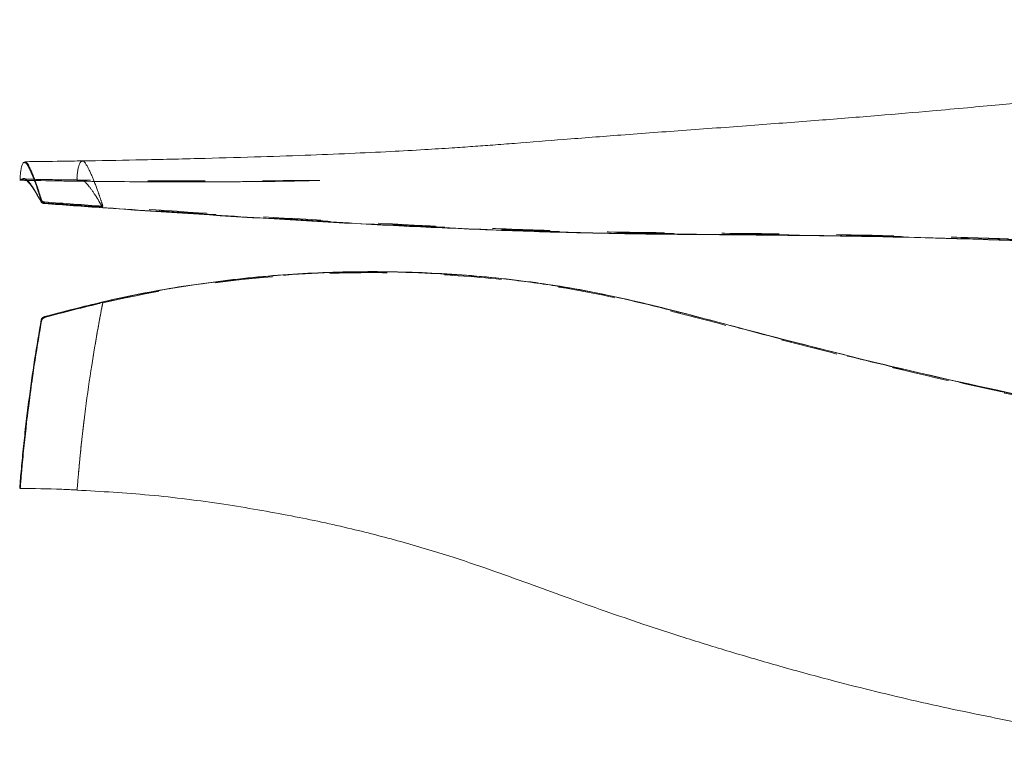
# Model space of a CAD drawing. Header units: inches. Extents: x 3.1 to 10.3, y 7.34 to 9.01.
# Tile 1 of 7: x 3.1 to 4.82, y 7.72 to 9.01. Entities that reach past the tile are written whole.
import ezdxf

# ---------------------------------------------------------------- set-up
doc = ezdxf.new("R2010")
doc.units = ezdxf.units.IN
doc.header["$MEASUREMENT"] = 0
doc.linetypes.add('HIDDEN', pattern=[0.075, 0.05, -0.025])

msp = doc.modelspace()

# ---------------------------------------------------------------- linework, layer by layer
at = {"color": 7, "linetype": 'Continuous', "lineweight": 15}
msp.add_line((3.1023, 8.7303), (3.1011, 8.7305), dxfattribs=at)
at = {"color": 7, "linetype": 'HIDDEN', "lineweight": 0}
for p, q in [((3.154, 8.6882), (3.143, 8.689)), ((3.1495, 8.4925), (3.143, 8.4907))]:
    msp.add_line(p, q, dxfattribs=at)
at = {"color": 7, "linetype": 'Continuous', "lineweight": 15, "flags": 128}
msp.add_lwpolyline([(3.1432, 8.4913), (3.1432, 8.4913), (3.1432, 8.4914), (3.1432, 8.4914), (3.1432, 8.4914), (3.1433, 8.4913), (3.1433, 8.4912), (3.1433, 8.4911), (3.1434, 8.491)], dxfattribs=at)
at = {"color": 7, "linetype": 'HIDDEN', "lineweight": 0}
for centre, radius, start, end in [((3.1385, 8.6928), 0.001, 96.2742, 170.492), ((3.1433, 8.6888), 0.000339, 143.3763, 272.9847), ((3.146, 8.6902), 0.00283, 158.5484, 185.1404), ((3.1514, 8.4922), 0.00847, 189.7509, 197.9553), ((3.1383, 8.4854), 0.00111, 214.1156, 273.2387)]:
    msp.add_arc(centre, radius, start, end, dxfattribs=at)
at = {"color": 7, "linetype": 'Continuous', "lineweight": 15}
for centre, radius, start, end in [((3.1383, 8.6911), 0.000888, 177.3087, 276.0786), ((3.1382, 8.4853), 0.00077, 72.9237, 148.3167)]:
    msp.add_arc(centre, radius, start, end, dxfattribs=at)
for points, knots in [([(5.655, 9.0092), (5.6522, 9.008), (5.6411, 9.0034), (5.615, 8.9927), (5.5758, 8.9782), (5.5295, 8.9645), (5.4699, 8.9503), (5.3951, 8.9372), (5.3018, 8.9231), (5.2173, 8.9097), (5.1414, 8.8985), (5.0796, 8.8901), (5.0233, 8.8832), (4.9756, 8.8778), (4.9355, 8.8734), (4.8968, 8.8694), (4.8552, 8.8653), (4.8065, 8.8606), (4.7515, 8.8555), (4.681, 8.8491), (4.5945, 8.8418), (4.4912, 8.8335), (4.3798, 8.825), (4.2647, 8.8166), (4.1536, 8.8084), (4.0538, 8.8007), (3.9793, 8.7947), (3.9265, 8.7907), (3.8902, 8.788), (3.8507, 8.7853), (3.803, 8.7823), (3.7436, 8.779), (3.6741, 8.7757), (3.5949, 8.7726), (3.5065, 8.7696), (3.4079, 8.7668), (3.3076, 8.7645), (3.2402, 8.7634), (3.2091, 8.7629)], [0, 0, 0, 0, 0.003734, 0.01488, 0.034226, 0.053194, 0.072042, 0.107441, 0.144142, 0.184358, 0.209668, 0.235968, 0.259364, 0.27807, 0.294215, 0.308319, 0.32537, 0.345383, 0.36834, 0.393356, 0.432684, 0.475498, 0.521824, 0.571677, 0.619637, 0.661545, 0.697279, 0.713187, 0.727441, 0.742406, 0.761937, 0.786061, 0.814751, 0.845958, 0.881163, 0.920284, 0.963199, 1, 1, 1, 1]), ([(3.1103, 8.7602), (3.109, 8.7607), (3.1068, 8.7617), (3.1042, 8.7563), (3.1025, 8.7499), (3.1014, 8.7432), (3.101, 8.7387), (3.1009, 8.7363), (3.1009, 8.7349), (3.1009, 8.7338), (3.1009, 8.7327), (3.1009, 8.7317), (3.1011, 8.7303), (3.1016, 8.7288), (3.1022, 8.7292), (3.1026, 8.7294)], [0, 0, 0, 0, 0.2764818, 0.4591328, 0.6455562, 0.7462724, 0.78841, 0.8040029, 0.8131598, 0.8214086, 0.8290064, 0.8383677, 0.8515806, 0.8892293, 1, 1, 1, 1]), ([(3.2092, 8.7629), (3.1972, 8.7627), (3.1638, 8.7621), (3.1304, 8.7618), (3.1091, 8.7615)], [0, 0, 0, 0, 0.359054, 1, 1, 1, 1]), ([(3.1, 8.7291), (3.1244, 8.7287), (3.1584, 8.728), (3.1924, 8.7276), (3.202, 8.7275)], [0, 0, 0, 0, 0.718831, 1, 1, 1, 1]), ([(3.1118, 8.7295), (3.1119, 8.7295), (3.1153, 8.7283), (3.1236, 8.7158), (3.1334, 8.6988), (3.1384, 8.6902)], [0, 0, 0, 0, 0.011671, 0.502458, 1, 1, 1, 1]), ([(3.1374, 8.6911), (3.1324, 8.7002), (3.1229, 8.7173), (3.1157, 8.7252), (3.1123, 8.7289)], [0, 0, 0, 0, 0.530105, 1, 1, 1, 1]), ([(3.202, 8.7275), (3.223, 8.7273), (3.2675, 8.7267), (3.3321, 8.7264), (3.3923, 8.7263), (3.4422, 8.7264), (3.4816, 8.7266), (3.5148, 8.7269), (3.545, 8.7272), (3.5707, 8.7276), (3.5905, 8.728), (3.6039, 8.7283), (3.6134, 8.7286), (3.6189, 8.7288), (3.6216, 8.7288), (3.6229, 8.7289), (3.6233, 8.7289), (3.6233, 8.729), (3.6233, 8.729)], [0, 0, 0, 0, 0.147391, 0.312774, 0.454415, 0.571932, 0.664949, 0.73323, 0.80674, 0.87784, 0.913176, 0.947398, 0.973227, 0.982701, 0.990132, 0.995965, 0.998557, 1, 1, 1, 1]), ([(3.1384, 8.6902), (3.1385, 8.6899), (3.1388, 8.6897), (3.1391, 8.6895), (3.1395, 8.6893), (3.14, 8.6891), (3.1406, 8.6889), (3.1412, 8.6888), (3.1418, 8.6886), (3.1426, 8.6886), (3.1428, 8.6885), (3.143, 8.6885), (3.1433, 8.6885)], [0, 0, 0, 0, 0.00002937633, 0.00002937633, 0.00002937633, 0.00005874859, 0.00005874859, 0.00005874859, 0.00008832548, 0.00008832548, 0.00008832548, 0.00009813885, 0.00009813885, 0.00009813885, 0.00009813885]), ([(5.6173, 8.5403), (5.5925, 8.5477), (5.5425, 8.5627), (5.4626, 8.5754), (5.3816, 8.5833), (5.2743, 8.5928), (5.1414, 8.6071), (4.9778, 8.6187), (4.8103, 8.6255), (4.6402, 8.6303), (4.4708, 8.6332), (4.302, 8.6347), (4.1608, 8.6359), (4.0459, 8.6386), (3.9302, 8.6424), (3.7843, 8.6487), (3.6075, 8.6581), (3.4292, 8.669), (3.2812, 8.6789), (3.1899, 8.6855), (3.1575, 8.6879), (3.154, 8.6882)], [0, 0, 0, 0, 0.032728, 0.066026, 0.098566, 0.131126, 0.196069, 0.261035, 0.330281, 0.399522, 0.468801, 0.538048, 0.607486, 0.642374, 0.677263, 0.746598, 0.816411, 0.887889, 0.959891, 0.995605, 1, 1, 1, 1]), ([(3.2449, 8.6811), (3.3434, 8.6741), (3.4431, 8.6676), (3.594, 8.6586), (3.6446, 8.6557), (3.7455, 8.6504), (3.7959, 8.6479), (3.8966, 8.6435), (3.9471, 8.6414), (4.0473, 8.6381), (4.0969, 8.6369), (4.1955, 8.6352), (4.2445, 8.6348), (4.3423, 8.634), (4.3911, 8.6336), (4.538, 8.6319), (4.6362, 8.6301), (4.7841, 8.6258), (4.8335, 8.6241), (4.9325, 8.6201), (4.982, 8.6177), (5.081, 8.6113), (5.1303, 8.6071), (5.229, 8.5977), (5.2783, 8.5926), (5.3774, 8.5835), (5.4274, 8.5797), (5.5007, 8.5693), (5.5247, 8.5651), (5.5716, 8.5545), (5.5945, 8.5479), (5.6169, 8.5406)], [0, 0, 0, 0, 0.125, 0.125, 0.1875, 0.1875, 0.25, 0.25, 0.3125, 0.3125, 0.375, 0.375, 0.4375, 0.4375, 0.5, 0.5, 0.625, 0.625, 0.6875, 0.6875, 0.75, 0.75, 0.8125, 0.8125, 0.875, 0.875, 0.9375, 0.9375, 0.96875, 0.96875, 1, 1, 1, 1]), ([(5.6185, 8.187), (5.596, 8.1963), (5.573, 8.2047), (5.5259, 8.2192), (5.5018, 8.2253), (5.4285, 8.2414), (5.3784, 8.249), (5.2792, 8.2667), (5.2298, 8.2765), (5.131, 8.2965), (5.0815, 8.3066), (4.9825, 8.3264), (4.9329, 8.3362), (4.8338, 8.3565), (4.7843, 8.367), (4.6362, 8.4002), (4.5378, 8.4244), (4.3908, 8.4622), (4.3418, 8.4753), (4.2439, 8.501), (4.1949, 8.5135), (4.096, 8.5352), (4.0461, 8.5441), (3.9457, 8.5577), (3.8953, 8.5624), (3.7441, 8.5716), (3.6426, 8.5706), (3.4423, 8.5544), (3.3432, 8.5392), (3.2451, 8.5168)], [0, 0, 0, 0, 0.03125, 0.03125, 0.0625, 0.0625, 0.125, 0.125, 0.1875, 0.1875, 0.25, 0.25, 0.3125, 0.3125, 0.375, 0.375, 0.5, 0.5, 0.5625, 0.5625, 0.625, 0.625, 0.6875, 0.6875, 0.75, 0.75, 0.875, 0.875, 1, 1, 1, 1]), ([(3.1432, 8.4913), (3.1874, 8.5028), (3.2759, 8.5259), (3.4119, 8.5496), (3.5501, 8.565), (3.6891, 8.5711), (3.828, 8.5682), (3.9659, 8.5566), (4.1026, 8.5353), (4.237, 8.5034), (4.4147, 8.4558), (4.6376, 8.3989), (4.9073, 8.3407), (5.1325, 8.2962), (5.3119, 8.2598), (5.425, 8.2415), (5.5021, 8.2257), (5.5329, 8.2159), (5.5422, 8.213)], [0, 0, 0, 0, 0.056031, 0.112302, 0.169311, 0.226571, 0.282965, 0.339596, 0.396003, 0.452322, 0.508725, 0.621396, 0.734071, 0.846764, 0.903103, 0.959457, 0.987694, 1, 1, 1, 1]), ([(3.2078, 8.5073), (3.1934, 8.5039), (3.1739, 8.4993), (3.1545, 8.4939), (3.1495, 8.4925)], [0, 0, 0, 0, 0.739063, 1, 1, 1, 1]), ([(3.0999, 8.1923), (3.1, 8.193), (3.1001, 8.1943), (3.1003, 8.1968), (3.1004, 8.1981), (3.1007, 8.2023), (3.101, 8.2052), (3.1017, 8.2143), (3.1023, 8.2204), (3.104, 8.2392), (3.1052, 8.2522), (3.1079, 8.2783), (3.1093, 8.2913), (3.1123, 8.3173), (3.1139, 8.33), (3.1188, 8.3677), (3.1223, 8.3923), (3.1297, 8.4402), (3.1336, 8.4633), (3.1376, 8.4857)], [0, 0, 0, 0, 0.015625, 0.015625, 0.03125, 0.03125, 0.0625, 0.0625, 0.125, 0.125, 0.25, 0.25, 0.375, 0.375, 0.5, 0.5, 0.75, 0.75, 1, 1, 1, 1]), ([(3.1384, 8.486), (3.1344, 8.4633), (3.1305, 8.4399), (3.123, 8.3912), (3.1195, 8.3662), (3.1146, 8.3278), (3.113, 8.3149), (3.11, 8.2885), (3.1085, 8.2753), (3.1059, 8.2488), (3.1046, 8.2357), (3.103, 8.2167), (3.1024, 8.2104), (3.1017, 8.2015), (3.1015, 8.1986), (3.1011, 8.1946), (3.101, 8.1933), (3.1009, 8.1913), (3.1008, 8.1905), (3.1009, 8.1913)], [0, 0, 0, 0, 0.25, 0.25, 0.5, 0.5, 0.625, 0.625, 0.75, 0.75, 0.875, 0.875, 0.9375, 0.9375, 0.96875, 0.96875, 0.984375, 0.984375, 1, 1, 1, 1]), ([(3.1376, 8.4857), (3.1376, 8.486), (3.1377, 8.4862), (3.1378, 8.4865), (3.138, 8.4872), (3.1384, 8.4879), (3.1389, 8.4886), (3.1394, 8.4892), (3.1401, 8.4898), (3.1408, 8.4902), (3.1415, 8.4907), (3.1423, 8.491), (3.1432, 8.4913)], [0, 0, 0, 0, 0.0000122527, 0.0000122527, 0.0000122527, 0.0000459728, 0.0000459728, 0.0000459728, 0.000080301, 0.000080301, 0.000080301, 0.0001145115, 0.0001145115, 0.0001145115, 0.0001145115]), ([(3.1434, 8.491), (3.1426, 8.4907), (3.1419, 8.4904), (3.1413, 8.49), (3.1406, 8.4896), (3.1401, 8.4891), (3.1396, 8.4885), (3.1392, 8.488), (3.1388, 8.4874), (3.1386, 8.4867), (3.1385, 8.4865), (3.1385, 8.4863), (3.1384, 8.486)], [0, 0, 0, 0, 0.00002966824, 0.00002966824, 0.00002966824, 0.00005938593, 0.00005938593, 0.00005938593, 0.00008856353, 0.00008856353, 0.00008856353, 0.00009916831, 0.00009916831, 0.00009916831, 0.00009916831]), ([(3.1, 8.1916), (3.1245, 8.1913), (3.1578, 8.1911), (3.1911, 8.1893), (3.2, 8.1889)], [0, 0, 0, 0, 0.733601, 1, 1, 1, 1]), ([(3.2, 8.1887), (3.2421, 8.1863), (3.3278, 8.1814), (3.4526, 8.1654), (3.5702, 8.1452), (3.6751, 8.1226), (3.7666, 8.099), (3.847, 8.0749), (3.9193, 8.0504), (3.9867, 8.0262), (4.0536, 8.0017), (4.1199, 7.978), (4.1891, 7.9543), (4.2615, 7.9308), (4.341, 7.9061), (4.4285, 7.8806), (4.5371, 7.851), (4.6656, 7.8195), (4.8093, 7.7892), (4.9498, 7.7636), (5.0841, 7.7448), (5.2048, 7.7345), (5.3105, 7.7284), (5.4006, 7.7231), (5.4756, 7.7225), (5.5371, 7.7281), (5.5778, 7.7358), (5.6092, 7.744), (5.6339, 7.7515), (5.6523, 7.7579), (5.662, 7.7612)], [0, 0, 0, 0, 0.049625, 0.101085, 0.14801, 0.190121, 0.227325, 0.259288, 0.289098, 0.31731, 0.343831, 0.373109, 0.400506, 0.430208, 0.46299, 0.498873, 0.537868, 0.596092, 0.655356, 0.711769, 0.765452, 0.816516, 0.856491, 0.892297, 0.924208, 0.946221, 0.967387, 0.975248, 0.987001, 1, 1, 1, 1])]:
    msp.add_open_spline(points, degree=3, knots=knots, dxfattribs=at)
at = {"color": 7, "linetype": 'HIDDEN', "lineweight": 0}
for points, knots in [([(3.106, 8.7592), (3.1075, 8.7598), (3.1108, 8.7612), (3.1169, 8.7495), (3.1257, 8.7296), (3.1329, 8.7083), (3.1375, 8.693), (3.1376, 8.693)], [0, 0, 0, 0, 0.180951, 0.398272, 0.619459, 0.999291, 1, 1, 1, 1]), ([(3.1384, 8.6938), (3.1339, 8.7082), (3.1266, 8.7308), (3.1179, 8.7499), (3.113, 8.7607), (3.1108, 8.7603), (3.1103, 8.7602)], [0, 0, 0, 0, 0.438296, 0.68934, 0.943675, 1, 1, 1, 1]), ([(3.2091, 8.7623), (3.2094, 8.7625), (3.2111, 8.7635), (3.2164, 8.7566), (3.2248, 8.7402), (3.2341, 8.7165), (3.2407, 8.6973), (3.2439, 8.6877), (3.2451, 8.6838)], [0, 0, 0, 0, 0.032161, 0.188536, 0.504153, 0.772936, 0.90901, 1, 1, 1, 1]), ([(3.1123, 8.7289), (3.1119, 8.7294), (3.1096, 8.7324), (3.1063, 8.7324), (3.1036, 8.731), (3.1023, 8.7303)], [0, 0, 0, 0, 0.096943, 0.54667, 1, 1, 1, 1]), ([(3.1026, 8.7294), (3.1028, 8.7294), (3.1042, 8.7291), (3.1071, 8.7323), (3.1103, 8.7304), (3.1118, 8.7295)], [0, 0, 0, 0, 0.0811544, 0.5516009, 1, 1, 1, 1]), ([(3.2084, 8.7295), (3.1967, 8.7296), (3.1634, 8.73), (3.1301, 8.7307), (3.1086, 8.7311)], [0, 0, 0, 0, 0.352337, 1, 1, 1, 1]), ([(3.2127, 8.7274), (3.2126, 8.7275), (3.212, 8.7281), (3.2111, 8.7286), (3.2096, 8.7293), (3.2078, 8.7295), (3.2051, 8.7293), (3.2031, 8.7267), (3.202, 8.7275), (3.202, 8.7275)], [0, 0, 0, 0, 0.032517, 0.128707, 0.224897, 0.417309, 0.609702, 0.994453, 1, 1, 1, 1]), ([(3.6233, 8.729), (3.6233, 8.729), (3.6234, 8.729), (3.6231, 8.729), (3.6223, 8.729), (3.6195, 8.729), (3.6094, 8.7289), (3.5887, 8.7287), (3.5566, 8.7284), (3.5107, 8.728), (3.4501, 8.7278), (3.3734, 8.7279), (3.2913, 8.7284), (3.2347, 8.7291), (3.2083, 8.7295)], [0, 0, 0, 0, 0.001121, 0.003815, 0.006775, 0.013868, 0.034175, 0.088941, 0.168447, 0.269962, 0.420604, 0.602268, 0.814363, 1, 1, 1, 1]), ([(3.1376, 8.693), (3.1375, 8.6927), (3.1375, 8.6925), (3.1375, 8.6922), (3.1375, 8.6919), (3.1374, 8.6915), (3.1374, 8.6911)], [0.00001042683, 0.00001042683, 0.00001042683, 0.00001042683, 0.00002124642, 0.00002124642, 0.00002124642, 0.00003694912, 0.00003694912, 0.00003694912, 0.00003694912]), ([(3.1376, 8.693), (3.1376, 8.6928), (3.1377, 8.6927), (3.1378, 8.6925), (3.138, 8.6921), (3.1384, 8.6917), (3.1389, 8.6914), (3.1394, 8.691), (3.1401, 8.6907), (3.1408, 8.6905), (3.1415, 8.6902), (3.1423, 8.6901), (3.1432, 8.69)], [0, 0, 0, 0, 0.0000122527, 0.0000122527, 0.0000122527, 0.0000459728, 0.0000459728, 0.0000459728, 0.000080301, 0.000080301, 0.000080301, 0.0001145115, 0.0001145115, 0.0001145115, 0.0001145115]), ([(3.1434, 8.6913), (3.1426, 8.6913), (3.1419, 8.6915), (3.1413, 8.6917), (3.1406, 8.6918), (3.1401, 8.6921), (3.1396, 8.6924), (3.1392, 8.6927), (3.1388, 8.693), (3.1386, 8.6934), (3.1385, 8.6935), (3.1385, 8.6937), (3.1384, 8.6938)], [0, 0, 0, 0, 0.00002966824, 0.00002966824, 0.00002966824, 0.00005938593, 0.00005938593, 0.00005938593, 0.00008856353, 0.00008856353, 0.00008856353, 0.00009916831, 0.00009916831, 0.00009916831, 0.00009916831]), ([(3.143, 8.689), (3.1427, 8.6891), (3.1424, 8.6891), (3.1422, 8.6891), (3.1413, 8.6892), (3.1406, 8.6894), (3.1399, 8.6896), (3.1393, 8.6898), (3.1387, 8.69), (3.1383, 8.6903), (3.1378, 8.6905), (3.1375, 8.6908), (3.1374, 8.6911)], [0, 0, 0, 0, 0.0000113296, 0.0000113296, 0.0000113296, 0.0000454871, 0.0000454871, 0.0000454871, 0.0000794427, 0.0000794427, 0.0000794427, 0.0001134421, 0.0001134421, 0.0001134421, 0.0001134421]), ([(3.143, 8.689), (3.143, 8.6891), (3.143, 8.6891), (3.143, 8.6891), (3.1431, 8.6894), (3.1431, 8.6897), (3.1432, 8.69)], [0.00001163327, 0.00001163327, 0.00001163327, 0.00001163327, 0.00001286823, 0.00001286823, 0.00001286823, 0.00002591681, 0.00002591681, 0.00002591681, 0.00002591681]), ([(3.1432, 8.69), (3.1874, 8.6867), (3.2759, 8.6802), (3.4119, 8.6712), (3.5501, 8.6625), (3.6891, 8.6546), (3.828, 8.6477), (3.9659, 8.6419), (4.1026, 8.6378), (4.237, 8.636), (4.4147, 8.6349), (4.6375, 8.6307), (4.833, 8.6275), (4.9386, 8.62), (4.9543, 8.6188)], [0, 0, 0, 0, 0.074344, 0.149006, 0.224649, 0.300623, 0.375448, 0.450589, 0.525431, 0.600158, 0.674995, 0.824491, 0.973992, 1, 1, 1, 1]), ([(5.6185, 8.5416), (5.596, 8.549), (5.573, 8.5557), (5.5259, 8.5666), (5.5018, 8.5709), (5.4285, 8.5815), (5.3784, 8.5853), (5.2792, 8.5946), (5.2298, 8.5997), (5.131, 8.6092), (5.0815, 8.6135), (4.9825, 8.6199), (4.9329, 8.6224), (4.8338, 8.6265), (4.7843, 8.6282), (4.6362, 8.6325), (4.5378, 8.6343), (4.3908, 8.6361), (4.3418, 8.6365), (4.2439, 8.6374), (4.1949, 8.6378), (4.096, 8.6395), (4.0461, 8.6408), (3.9457, 8.6441), (3.8953, 8.6462), (3.7441, 8.6529), (3.6426, 8.6584), (3.4423, 8.6704), (3.3432, 8.6769), (3.2451, 8.6838)], [0, 0, 0, 0, 0.03125, 0.03125, 0.0625, 0.0625, 0.125, 0.125, 0.1875, 0.1875, 0.25, 0.25, 0.3125, 0.3125, 0.375, 0.375, 0.5, 0.5, 0.5625, 0.5625, 0.625, 0.625, 0.6875, 0.6875, 0.75, 0.75, 0.875, 0.875, 1, 1, 1, 1]), ([(5.6173, 8.1862), (5.5925, 8.1957), (5.5425, 8.2148), (5.4626, 8.2336), (5.3816, 8.2478), (5.2743, 8.2663), (5.1414, 8.2938), (4.9778, 8.3267), (4.8103, 8.3602), (4.6402, 8.3989), (4.4708, 8.4407), (4.302, 8.4855), (4.1608, 8.5221), (4.0459, 8.5438), (3.9302, 8.5599), (3.7843, 8.5704), (3.6075, 8.5691), (3.4293, 8.5523), (3.2956, 8.5295), (3.2225, 8.511), (3.2078, 8.5073)], [0, 0, 0, 0, 0.033468, 0.067518, 0.100794, 0.134089, 0.200501, 0.266934, 0.337746, 0.408552, 0.479396, 0.550208, 0.621216, 0.656892, 0.69257, 0.763472, 0.834863, 0.907956, 0.981585, 1, 1, 1, 1]), ([(3.2449, 8.5154), (3.3434, 8.5378), (3.4431, 8.5531), (3.594, 8.5652), (3.6446, 8.5675), (3.7455, 8.5684), (3.7959, 8.567), (3.8966, 8.5608), (3.9471, 8.556), (4.0473, 8.5424), (4.0969, 8.5334), (4.1955, 8.5116), (4.2445, 8.4991), (4.3423, 8.4734), (4.3911, 8.4604), (4.538, 8.4226), (4.6362, 8.3985), (4.7841, 8.3652), (4.8335, 8.3546), (4.9325, 8.3343), (4.982, 8.3245), (5.081, 8.3046), (5.1303, 8.2945), (5.229, 8.2745), (5.2783, 8.2646), (5.3774, 8.2468), (5.4274, 8.2392), (5.5007, 8.2231), (5.5247, 8.217), (5.5716, 8.2026), (5.5945, 8.1942), (5.6169, 8.185)], [0, 0, 0, 0, 0.125, 0.125, 0.1875, 0.1875, 0.25, 0.25, 0.3125, 0.3125, 0.375, 0.375, 0.4375, 0.4375, 0.5, 0.5, 0.625, 0.625, 0.6875, 0.6875, 0.75, 0.75, 0.8125, 0.8125, 0.875, 0.875, 0.9375, 0.9375, 0.96875, 0.96875, 1, 1, 1, 1]), ([(3.2449, 8.5154), (3.2444, 8.5129), (3.2427, 8.5044), (3.2388, 8.4837), (3.2344, 8.4591), (3.2301, 8.4343), (3.2276, 8.4187), (3.2256, 8.4061), (3.2237, 8.3935), (3.2213, 8.3777), (3.2186, 8.3587), (3.2164, 8.3427), (3.2143, 8.3267), (3.2127, 8.3139), (3.2111, 8.301), (3.2096, 8.2881), (3.2078, 8.272), (3.2051, 8.246), (3.2026, 8.2203), (3.2008, 8.1994), (3.2002, 8.1915), (3.2, 8.1897), (3.2, 8.1888), (3.1999, 8.1884), (3.1999, 8.1885), (3.2, 8.1889), (3.2, 8.1891)], [0, 0, 0, 0, 0.0233291, 0.0806756, 0.1953881, 0.2527354, 0.3100829, 0.3387553, 0.3674277, 0.424775, 0.4821222, 0.5394689, 0.5681411, 0.6254949, 0.6541692, 0.6828432, 0.7402011, 0.7975536, 0.9122476, 0.9697695, 0.9796253, 0.9843031, 0.989027, 0.9922238, 0.9961073, 1, 1, 1, 1]), ([(3.143, 8.4907), (3.1427, 8.4906), (3.1424, 8.4906), (3.1422, 8.4904), (3.1413, 8.4901), (3.1406, 8.4897), (3.1399, 8.4891), (3.1393, 8.4886), (3.1387, 8.4879), (3.1383, 8.4872), (3.1378, 8.4864), (3.1375, 8.4856), (3.1374, 8.4848)], [0, 0, 0, 0, 0.0000113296, 0.0000113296, 0.0000113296, 0.0000454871, 0.0000454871, 0.0000454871, 0.0000794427, 0.0000794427, 0.0000794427, 0.0001134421, 0.0001134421, 0.0001134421, 0.0001134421]), ([(3.1384, 8.4843), (3.1385, 8.485), (3.1388, 8.4858), (3.1391, 8.4864), (3.1395, 8.487), (3.14, 8.4876), (3.1406, 8.4881), (3.1412, 8.4886), (3.1418, 8.489), (3.1426, 8.4893), (3.1428, 8.4894), (3.143, 8.4895), (3.1433, 8.4895)], [0, 0, 0, 0, 0.00002937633, 0.00002937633, 0.00002937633, 0.00005874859, 0.00005874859, 0.00005874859, 0.00008832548, 0.00008832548, 0.00008832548, 0.00009813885, 0.00009813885, 0.00009813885, 0.00009813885]), ([(3.143, 8.4907), (3.143, 8.4907), (3.143, 8.4908), (3.143, 8.4908), (3.1431, 8.4909), (3.1431, 8.4911), (3.1432, 8.4913)], [0.00001163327, 0.00001163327, 0.00001163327, 0.00001163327, 0.00001286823, 0.00001286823, 0.00001286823, 0.00002591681, 0.00002591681, 0.00002591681, 0.00002591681]), ([(3.1099, 8.2871), (3.1106, 8.2935), (3.1146, 8.3303), (3.1236, 8.3969), (3.1334, 8.4551), (3.1384, 8.4843)], [0, 0, 0, 0, 0.095341, 0.544578, 1, 1, 1, 1]), ([(3.1009, 8.1913), (3.1009, 8.1916), (3.1009, 8.1922), (3.1011, 8.1945), (3.1018, 8.204), (3.1028, 8.2162), (3.1038, 8.2266), (3.1041, 8.2298)], [0, 0, 0, 0, 0.031211, 0.075264, 0.200789, 0.758858, 1, 1, 1, 1])]:
    msp.add_open_spline(points, degree=3, knots=knots, dxfattribs=at)
at = {"color": 8, "linetype": 'Continuous', "lineweight": 15}
for points, knots in [([(3.202, 8.7275), (3.2015, 8.7273), (3.2008, 8.727), (3.2002, 8.7294), (3.2, 8.7305), (3.2, 8.7317), (3.1999, 8.733), (3.1999, 8.7344), (3.2, 8.7368), (3.2005, 8.7421), (3.2016, 8.7493), (3.2034, 8.7564), (3.206, 8.7618), (3.208, 8.7621), (3.2091, 8.7623)], [0, 0, 0, 0, 0.146071, 0.17184, 0.18407, 0.196421, 0.204779, 0.214933, 0.228783, 0.26489, 0.38434, 0.57395, 0.768282, 1, 1, 1, 1]), ([(3.2449, 8.6811), (3.2444, 8.6819), (3.2427, 8.6849), (3.2388, 8.6918), (3.2344, 8.6991), (3.2301, 8.7057), (3.2276, 8.7095), (3.2256, 8.7123), (3.2237, 8.7149), (3.2213, 8.718), (3.2186, 8.7213), (3.2164, 8.7237), (3.2144, 8.7259), (3.2134, 8.7268), (3.2127, 8.7274)], [0, 0, 0, 0, 0.037884, 0.131009, 0.317291, 0.410417, 0.503544, 0.550105, 0.596666, 0.689792, 0.782918, 0.876044, 0.922604, 1, 1, 1, 1]), ([(3.2, 8.1891), (3.2, 8.1892), (3.2, 8.1898), (3.2005, 8.1952), (3.2016, 8.2081), (3.2034, 8.2289), (3.2062, 8.2576), (3.21, 8.2919), (3.2163, 8.3436), (3.2248, 8.4029), (3.2341, 8.4579), (3.2407, 8.4943), (3.2439, 8.5104), (3.2451, 8.5168)], [0, 0, 0, 0, 0.001357, 0.014698, 0.058831, 0.128888, 0.200688, 0.309256, 0.42086, 0.646115, 0.837945, 0.93506, 1, 1, 1, 1])]:
    msp.add_open_spline(points, degree=3, knots=knots, dxfattribs=at)
at = {"color": 7, "linetype": 'Continuous', "lineweight": 15}
for points in [[(3.1433, 8.6885), (3.1769, 8.686), (3.2108, 8.6835), (3.2449, 8.6811)], [(3.2451, 8.6838), (3.2111, 8.6863), (3.1772, 8.6887), (3.1434, 8.6913)], [(3.2451, 8.5168), (3.2111, 8.5091), (3.1772, 8.5005), (3.1434, 8.491)]]:
    msp.add_open_spline(points, degree=3, dxfattribs=at)
at = {"color": 7, "linetype": 'HIDDEN', "lineweight": 0}
msp.add_open_spline([(3.1433, 8.4895), (3.1769, 8.499), (3.2108, 8.5076), (3.2449, 8.5154)], degree=3, dxfattribs=at)

doc.saveas('drawing.dxf')
